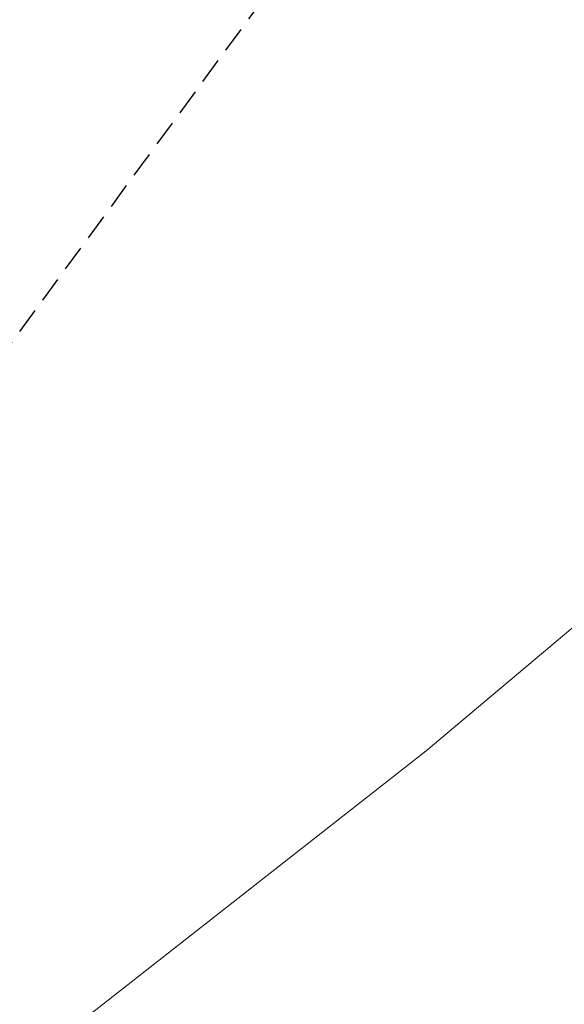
# Model space of a CAD drawing. Header units: metres. Extents: x 6540907 to 6541833, y 5893434 to 5894895.
# Tile 6 of 256: x 6540947 to 6540960, y 5893589 to 5893612. Entities that reach past the tile are written whole.
import ezdxf

# ---------------------------------------------------------------- set-up
doc = ezdxf.new("R2010")
doc.units = ezdxf.units.M
doc.header["$MEASUREMENT"] = 0
doc.linetypes.add('2', pattern=[0.9, 0.6, -0.3])
doc.layers.add('woda stojąca', color=251, linetype='CONTINUOUS', lineweight=9)
doc.layers.add('Zakres', color=252, linetype='CONTINUOUS', lineweight=15)

msp = doc.modelspace()

# ---------------------------------------------------------------- linework, layer by layer
at = {"layer": 'woda stojąca', "linetype": 'Continuous', "lineweight": 18, "flags": 128}
msp.add_lwpolyline([(6540907.06, 5893551.52), (6540908.8, 5893553.343), (6540915.93, 5893559.893), (6540921.96, 5893564.723), (6540933.44, 5893577.593), (6540944.84, 5893585.783), (6540956.32, 5893594.783), (6540968.69, 5893605.193), (6540976.33, 5893611.183), (6540989.91, 5893626.723), (6540994.84, 5893634.553), (6541002.18, 5893649.033), (6541014.56, 5893655.533), (6541020.38, 5893659.203), (6541022.69, 5893664.113), (6541025.77, 5893665.143), (6541033.93, 5893669.823), (6541046.31, 5893678.023), (6541063.19, 5893689.683), (6541068.21, 5893694.263), (6541072.59, 5893699.483), (6541074.57, 5893702.573), (6541086.39, 5893706.053)], dxfattribs=at)
at = {"layer": 'Zakres', "linetype": '2', "lineweight": 25, "flags": 128}
msp.add_lwpolyline([(6541682.61, 5893538.602), (6541557.28, 5893643.783), (6541380.44, 5893717.283), (6541307.38, 5893706.193), (6541211.66, 5893744.233), (6541170.76, 5893749.163), (6541137.92, 5893734.863), (6541058.11, 5893726.893), (6540997.5, 5893673.663), (6540930.81, 5893582.593)], dxfattribs=at)

doc.saveas('drawing.dxf')
